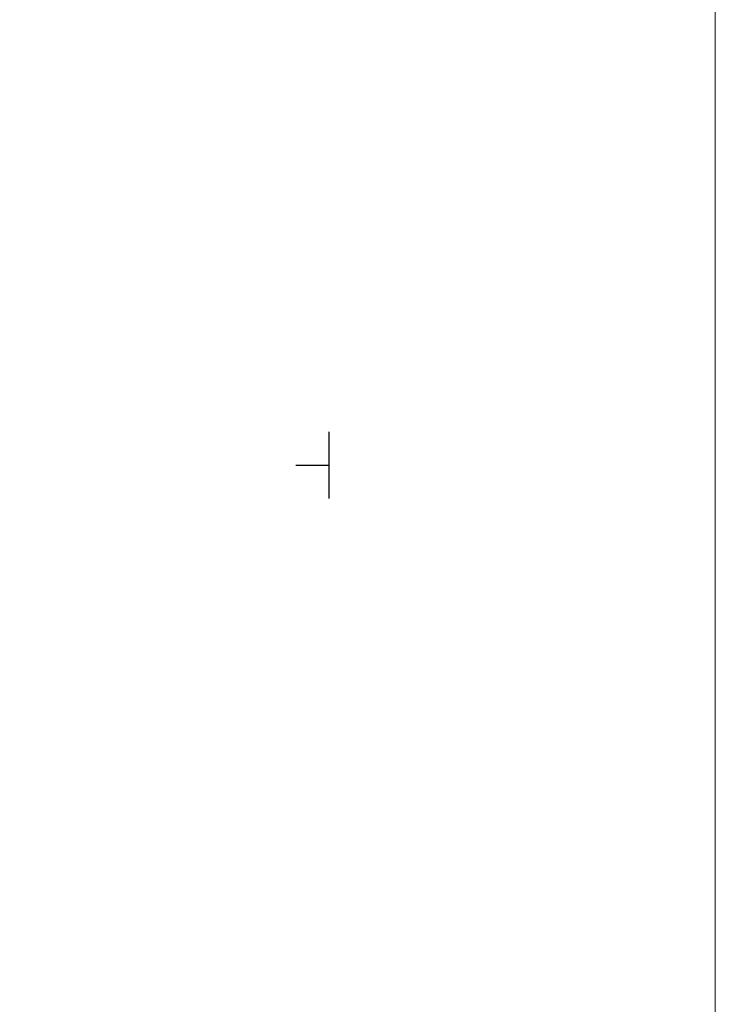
# Model space of a CAD drawing. Header units: centimetres. Extents: x 1590 to 6442358, y 1327 to 6703124.
# Tile 20 of 79: x 1966 to 2019, y 1486 to 1560. Entities that reach past the tile are written whole.
import ezdxf

# ---------------------------------------------------------------- set-up
doc = ezdxf.new("R2010")
doc.units = ezdxf.units.CM
doc.layers.add('0_RAMKA', color=7, linetype='Continuous', lineweight=25)
doc.layers.add('TZ.430.7812.2024$0$#RAMKA', color=7, linetype='Continuous', lineweight=15)
doc.layers.add('TZ.430.7812.2024$0$Wstawianie ramki sekcyjnej z opisem', color=7, linetype='Continuous')

# ---------------------------------------------------------------- blocks, each defined once
blk = doc.blocks.new('TZ.430.7812.2024$0$RAMKA500K')
at = {"color": 0}
for p, q in [((400, 197.5), (400, 202.5)), ((397.5, 200), (400, 200))]:
    blk.add_line(p, q, dxfattribs=at)
blk = doc.blocks.new('TZ.430.7812.2024')
at = {"layer": 'TZ.430.7812.2024$0$#RAMKA', "color": 7, "linetype": 'Continuous', "lineweight": 18, "ltscale": 0.5, "elevation": 10.22}
blk.add_lwpolyline([(6442218.974, 5667339.173), (6442218.974, 5667487.673), (6442218.974, 5667636.173), (6442428.974, 5667636.173), (6442428.974, 5667487.673), (6442428.974, 5667339.173)], close=True, dxfattribs=at)
at = {"layer": 'TZ.430.7812.2024$0$Wstawianie ramki sekcyjnej z opisem', "color": 7, "linetype": 'Continuous', "lineweight": 13}
blk.add_blockref('TZ.430.7812.2024$0$RAMKA500K', (6442000, 5667250), dxfattribs=at)

msp = doc.modelspace()

# ---------------------------------------------------------------- block references
at = {"layer": '0_RAMKA', "transparency": 33554559}
msp.add_blockref('TZ.430.7812.2024', (-6440410.33, -5665923.18), dxfattribs=at)

doc.saveas('drawing.dxf')
